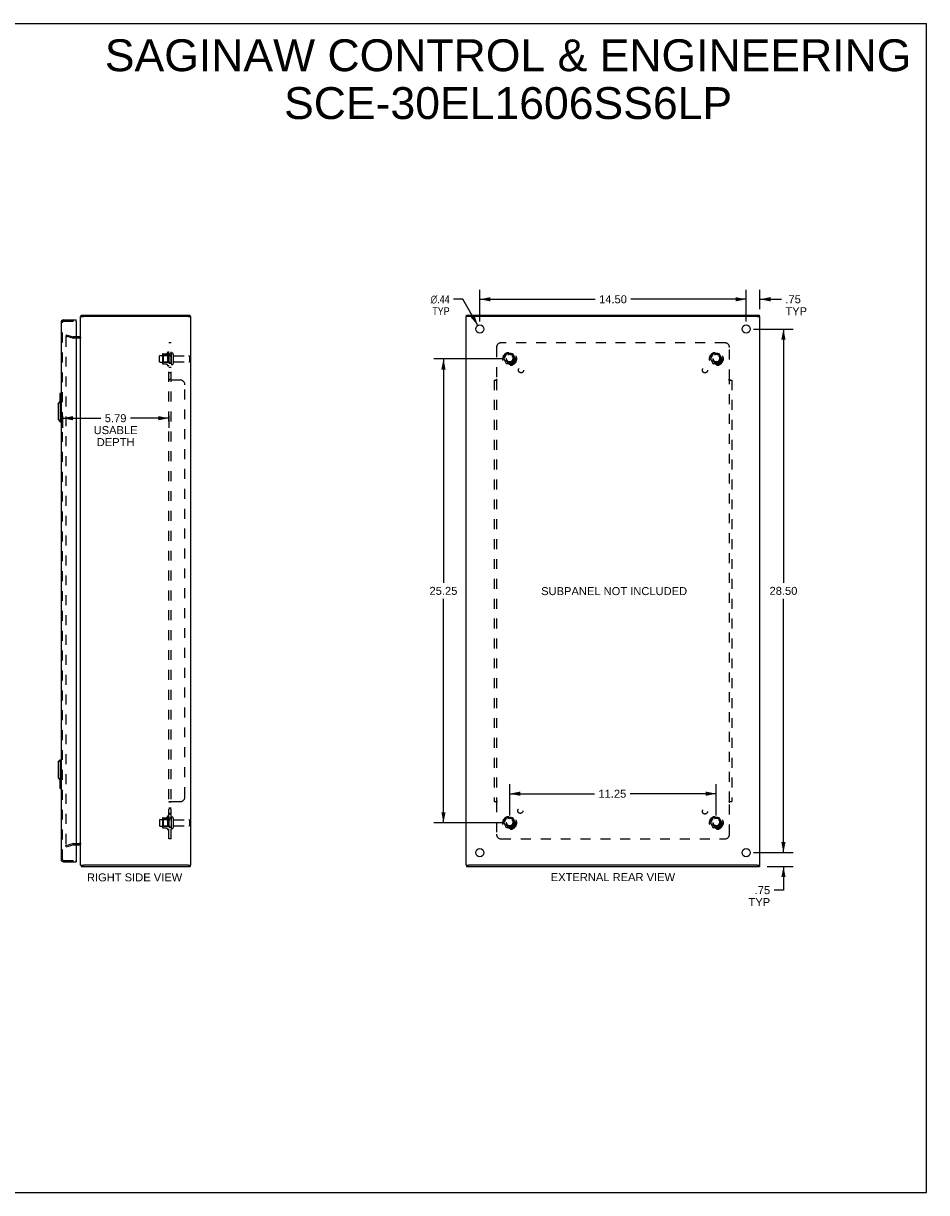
# Model space of a CAD drawing. Header units: inches. Extents: x 0 to 98.3, y 0 to 63.6.
# Tile 3 of 3: x 49.2 to 98.3, y 0 to 63.6. Entities that reach past the tile are written whole.
import ezdxf

# ---------------------------------------------------------------- set-up
doc = ezdxf.new("R2010")
doc.units = ezdxf.units.IN
doc.header["$LTSCALE"] = 5.409091
doc.header["$MEASUREMENT"] = 0
doc.linetypes.add('HIDDEN', pattern=[0.2, 0.1, -0.1])
doc.layers.get('0').update_dxf_attribs({"linetype": 'CONTINUOUS'})
for name, color, linetype in [('DEFAULT_2', 8, 'HIDDEN'), ('DIMENSIONS', 7, 'CONTINUOUS'), ('DOOR_ASSEMBLY', 7, 'CONTINUOUS'), ('SUBPANEL', 7, 'CONTINUOUS')]:
    doc.layers.add(name, color=color, linetype=linetype)
doc.styles.get("Standard").update_dxf_attribs({"font": 'arial.ttf'})
doc.styles.add('TEXTSTYLE_1', font='gdt', dxfattribs={"width": 0.8})
doc.dimstyles.new('DIMSTYLE_1', dxfattribs={"dimtxt": 0.433884, "dimasz": 0.578512, "dimexe": 0.09, "dimexo": 0.07, "dimgap": 0.0375, "dimtad": 0, "dimtih": 1, "dimtoh": 1, "dimzin": 4, "dimdsep": 46, "dimtxsty": 'Standard', "dimblk": '_FILLED', "dimblk1": '_FILLED', "dimblk2": '_FILLED', "dimcen": 0.09, "dimadec": 3, "dimazin": 1, "dimtfac": 1, "dimtdec": 3, "dimtofl": 0, "dimtmove": 0, "dimatfit": 3, "dimldrblk": '_FILLED', "dimfxl": 0, "dimtolj": 1, "dimtzin": 4, "dimarcsym": 0})
doc.dimstyles.new('DIMSTYLE_2', dxfattribs={"dimtxt": 0.433884, "dimasz": 0.578512, "dimexe": 0.09, "dimexo": 0.07, "dimgap": 0.09, "dimtad": 0, "dimtih": 1, "dimtoh": 1, "dimzin": 4, "dimdsep": 46, "dimtxsty": 'Standard', "dimblk": '_FILLED', "dimblk1": '_FILLED', "dimblk2": '_FILLED', "dimcen": 0.09, "dimadec": 3, "dimazin": 1, "dimtfac": 1, "dimtdec": 3, "dimtofl": 0, "dimtmove": 0, "dimatfit": 1, "dimldrblk": '_FILLED', "dimfxl": 0, "dimtolj": 1, "dimtzin": 4, "dimarcsym": 0})

# ---------------------------------------------------------------- blocks, each defined once
blk = doc.blocks.new('_FILLED')
at = {"color": 0, "linetype": 'ByBlock'}
blk.add_solid([(0, 0), (-1, 0.2), (-1, -0.2)], dxfattribs=at)
blk = doc.blocks.new('*D6')
at = {"layer": 'DIMENSIONS', "color": 2, "linetype": 'Continuous'}
for p, q in [((51.299, 42.272), (51.299, 41.629)), ((51.299, 42.149), (53.389, 42.149)), ((57.092, 42.149), (55.002, 42.149)), ((57.092, 42.272), (57.092, 41.629))]:
    blk.add_line(p, q, dxfattribs=at)
at = {"layer": 'DIMENSIONS', "color": 2, "linetype": 'Continuous', "xscale": 0.5785123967, "yscale": 0.5785123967, "zscale": 0.5785123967, "rotation": 180}
blk.add_blockref('_FILLED', (51.299, 42.149), dxfattribs=at)
at = {"layer": 'DIMENSIONS', "color": 2, "linetype": 'Continuous', "xscale": 0.5785123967, "yscale": 0.5785123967, "zscale": 0.5785123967}
blk.add_blockref('_FILLED', (57.092, 42.149), dxfattribs=at)
at = {"layer": 'DIMENSIONS', "color": 2, "linetype": 'Continuous', "insert": (54.195, 42.366), "char_height": 0.4339, "width": 2.38717, "attachment_point": 2, "line_spacing_factor": 0.9}
blk.add_mtext('5.79\\PUSABLE\\PDEPTH', dxfattribs=at)
blk = doc.blocks.new('*D7')
at = {"layer": 'DIMENSIONS', "color": 2, "linetype": 'Continuous'}
for p, q in [((88.928, 47.002), (91.073, 47.002)), ((90.553, 47.002), (90.553, 33.186)), ((90.553, 18.502), (90.553, 32.318)), ((88.928, 18.502), (91.073, 18.502))]:
    blk.add_line(p, q, dxfattribs=at)
at = {"layer": 'DIMENSIONS', "color": 2, "linetype": 'Continuous', "xscale": 0.5785123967, "yscale": 0.5785123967, "zscale": 0.5785123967}
for p, rotation in [((90.553, 47.002), 90), ((90.553, 18.502), 270)]:
    blk.add_blockref('_FILLED', p, dxfattribs=dict(at, rotation=rotation))
at = {"layer": 'DIMENSIONS', "color": 2, "linetype": 'Continuous', "insert": (90.553, 32.969), "char_height": 0.4339, "width": 1.51618, "attachment_point": 2, "line_spacing_factor": 0.9}
blk.add_mtext('28.50', dxfattribs=at)
blk = doc.blocks.new('*D8')
at = {"layer": 'DIMENSIONS', "color": 2, "linetype": 'Continuous'}
for p, q in [((74.023, 47.407), (74.023, 49.142)), ((88.523, 47.407), (88.523, 49.142)), ((74.023, 48.621), (80.298, 48.621)), ((88.523, 48.621), (82.248, 48.621))]:
    blk.add_line(p, q, dxfattribs=at)
at = {"layer": 'DIMENSIONS', "color": 2, "linetype": 'Continuous', "xscale": 0.5785123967, "yscale": 0.5785123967, "zscale": 0.5785123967, "rotation": 180}
blk.add_blockref('_FILLED', (74.023, 48.621), dxfattribs=at)
at = {"layer": 'DIMENSIONS', "color": 2, "linetype": 'Continuous', "xscale": 0.5785123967, "yscale": 0.5785123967, "zscale": 0.5785123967}
blk.add_blockref('_FILLED', (88.523, 48.621), dxfattribs=at)
at = {"layer": 'DIMENSIONS', "color": 2, "linetype": 'Continuous', "insert": (81.273, 48.838), "char_height": 0.4339, "width": 1.51618, "attachment_point": 2, "line_spacing_factor": 0.9}
blk.add_mtext('14.50', dxfattribs=at)
blk = doc.blocks.new('*D9')
at = {"layer": 'DIMENSIONS', "color": 2, "linetype": 'Continuous'}
for p, q in [((73.102, 48.625), (72.596, 48.625)), ((73.915, 47.193), (73.102, 48.625))]:
    blk.add_line(p, q, dxfattribs=at)
at = {"layer": 'DIMENSIONS', "color": 2, "linetype": 'Continuous', "xscale": 0.5785123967, "yscale": 0.5785123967, "zscale": 0.5785123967, "rotation": 299.5626086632}
blk.add_blockref('_FILLED', (73.915, 47.193), dxfattribs=at)
at = {"layer": 'DIMENSIONS', "color": 2, "linetype": 'Continuous', "insert": (72.379, 48.842), "char_height": 0.43388, "width": 1.42047, "attachment_point": 3, "line_spacing_factor": 0.9, "style": 'TEXTSTYLE_1'}
blk.add_mtext('{\\fgdt;n}\\fArial;.44\\PTYP', dxfattribs=at)
blk = doc.blocks.new('*D10')
at = {"layer": 'DIMENSIONS', "color": 2, "linetype": 'Continuous'}
for p, q in [((90.553, 18.502), (90.553, 19.659)), ((88.928, 18.502), (91.073, 18.502)), ((89.663, 17.752), (91.073, 17.752)), ((90.553, 17.752), (90.553, 16.462)), ((90.553, 16.462), (90.046, 16.462))]:
    blk.add_line(p, q, dxfattribs=at)
at = {"layer": 'DIMENSIONS', "color": 2, "linetype": 'Continuous', "xscale": 0.5785123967, "yscale": 0.5785123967, "zscale": 0.5785123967}
for p, rotation in [((90.553, 18.502), 270), ((90.553, 17.752), 90)]:
    blk.add_blockref('_FILLED', p, dxfattribs=dict(at, rotation=rotation))
at = {"layer": 'DIMENSIONS', "color": 2, "linetype": 'Continuous', "insert": (89.83, 16.679), "char_height": 0.4339, "width": 1.17584, "attachment_point": 3, "line_spacing_factor": 0.9}
blk.add_mtext('.75\\PTYP', dxfattribs=at)
blk = doc.blocks.new('*D11')
at = {"layer": 'DIMENSIONS', "color": 2, "linetype": 'Continuous'}
for p, q in [((88.523, 47.407), (88.523, 49.142)), ((89.273, 48.081), (89.273, 49.142)), ((88.523, 48.621), (87.366, 48.621)), ((89.273, 48.621), (90.441, 48.621))]:
    blk.add_line(p, q, dxfattribs=at)
at = {"layer": 'DIMENSIONS', "color": 2, "linetype": 'Continuous', "xscale": 0.5785123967, "yscale": 0.5785123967, "zscale": 0.5785123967}
blk.add_blockref('_FILLED', (88.523, 48.621), dxfattribs=at)
at = {"layer": 'DIMENSIONS', "color": 2, "linetype": 'Continuous', "xscale": 0.5785123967, "yscale": 0.5785123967, "zscale": 0.5785123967, "rotation": 180}
blk.add_blockref('_FILLED', (89.273, 48.621), dxfattribs=at)
at = {"layer": 'DIMENSIONS', "color": 2, "linetype": 'Continuous', "insert": (90.658, 48.838), "char_height": 0.4339, "width": 1.17584, "attachment_point": 1, "line_spacing_factor": 0.9}
blk.add_mtext('.75\\PTYP', dxfattribs=at)
blk = doc.blocks.new('*D12')
at = {"layer": 'DIMENSIONS', "color": 2, "linetype": 'Continuous'}
for p, q in [((75.243, 45.377), (71.522, 45.377)), ((72.043, 45.377), (72.043, 33.186)), ((72.043, 20.127), (72.043, 32.318)), ((75.243, 20.127), (71.522, 20.127))]:
    blk.add_line(p, q, dxfattribs=at)
at = {"layer": 'DIMENSIONS', "color": 2, "linetype": 'Continuous', "xscale": 0.5785123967, "yscale": 0.5785123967, "zscale": 0.5785123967}
for p, rotation in [((72.043, 45.377), 90), ((72.043, 20.127), 270)]:
    blk.add_blockref('_FILLED', p, dxfattribs=dict(at, rotation=rotation))
at = {"layer": 'DIMENSIONS', "color": 2, "linetype": 'Continuous', "insert": (72.043, 32.969), "char_height": 0.4339, "width": 1.51618, "attachment_point": 2, "line_spacing_factor": 0.9}
blk.add_mtext('25.25', dxfattribs=at)
blk = doc.blocks.new('*D13')
at = {"layer": 'DIMENSIONS', "color": 2, "linetype": 'Continuous'}
for p, q in [((75.648, 20.532), (75.648, 22.23)), ((75.648, 21.71), (80.262, 21.71)), ((86.898, 21.71), (82.213, 21.71)), ((86.898, 20.532), (86.898, 22.23))]:
    blk.add_line(p, q, dxfattribs=at)
at = {"layer": 'DIMENSIONS', "color": 2, "linetype": 'Continuous', "xscale": 0.5785123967, "yscale": 0.5785123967, "zscale": 0.5785123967, "rotation": 180}
blk.add_blockref('_FILLED', (75.648, 21.71), dxfattribs=at)
at = {"layer": 'DIMENSIONS', "color": 2, "linetype": 'Continuous', "xscale": 0.5785123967, "yscale": 0.5785123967, "zscale": 0.5785123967}
blk.add_blockref('_FILLED', (86.898, 21.71), dxfattribs=at)
at = {"layer": 'DIMENSIONS', "color": 2, "linetype": 'Continuous', "insert": (81.237, 21.927), "char_height": 0.4339, "width": 1.51618, "attachment_point": 2, "line_spacing_factor": 0.9}
blk.add_mtext('11.25', dxfattribs=at)

msp = doc.modelspace()

# ---------------------------------------------------------------- linework, layer by layer
at = {"color": 7, "linetype": 'Continuous'}
for p, q in [((0, 63.636), (98.347, 63.636)), ((98.347, 0), (98.347, 63.636)), ((52.312, 47.677), (52.312, 47.752)), ((58.262, 47.677), (58.262, 47.752)), ((73.298, 47.677), (73.298, 47.752)), ((89.248, 47.677), (89.248, 47.752)), ((52.292, 47.677), (52.447, 47.677)), ((58.143, 47.677), (58.292, 47.677)), ((73.428, 47.677), (73.273, 47.677)), ((89.123, 47.677), (89.273, 47.677)), ((52.292, 17.827), (52.447, 17.827)), ((52.312, 17.827), (52.312, 17.752)), ((58.137, 17.827), (58.292, 17.827)), ((58.262, 17.827), (58.262, 17.752)), ((73.273, 17.827), (73.423, 17.827)), ((73.298, 17.827), (73.298, 17.752)), ((89.118, 17.827), (89.273, 17.827)), ((89.248, 17.827), (89.248, 17.752)), ((0, 0), (98.347, 0))]:
    msp.add_line(p, q, dxfattribs=at)
at = {"color": 3, "linetype": 'Continuous'}
for p, q in [((52.312, 47.752), (58.262, 47.752)), ((73.298, 47.752), (89.248, 47.752)), ((52.292, 17.827), (52.292, 47.677)), ((58.137, 47.677), (52.447, 47.677)), ((58.292, 17.827), (58.292, 47.677)), ((73.273, 17.827), (73.273, 47.677)), ((89.118, 47.677), (73.428, 47.677)), ((89.273, 17.827), (89.273, 47.677)), ((52.222, 46.577), (52.049, 46.577)), ((52.049, 18.927), (52.222, 18.927)), ((58.137, 17.827), (52.447, 17.827)), ((89.118, 17.827), (73.428, 17.827)), ((52.312, 17.752), (58.262, 17.752)), ((73.298, 17.752), (89.248, 17.752))]:
    msp.add_line(p, q, dxfattribs=at)
for centre in [(74.023, 47.002), (88.523, 47.002), (74.023, 18.502), (88.523, 18.502)]:
    msp.add_circle(centre, 0.219, dxfattribs=at)
for centre, start, end in [((52.222, 46.647), 270, 360), ((52.222, 18.857), 0, 90)]:
    msp.add_arc(centre, 0.07, start, end, dxfattribs=at)
at = {"layer": 'DEFAULT_2', "color": 8, "linetype": 'HIDDEN'}
for p, q in [((51.499, 46.682), (51.479, 46.609)), ((51.863, 46.506), (51.479, 46.609)), ((51.479, 46.579), (51.479, 46.577)), ((51.479, 46.577), (51.479, 18.928)), ((51.498, 46.597), (51.498, 46.597)), ((51.499, 46.682), (51.883, 46.579)), ((52.049, 46.577), (51.893, 46.577)), ((52.222, 46.502), (51.893, 46.502)), ((56.592, 45.22), (56.592, 45.535)), ((56.622, 45.565), (57.217, 45.565)), ((56.622, 45.19), (57.217, 45.19)), ((56.756, 45.633), (56.756, 45.122)), ((56.776, 45.561), (56.756, 45.581)), ((56.776, 45.194), (56.756, 45.174)), ((56.766, 45.655), (56.994, 45.655)), ((56.776, 45.561), (56.776, 45.194)), ((57.072, 45.561), (56.776, 45.561)), ((57.072, 45.194), (56.776, 45.194)), ((57.022, 45.733), (57.022, 45.021)), ((57.072, 45.561), (57.092, 45.581)), ((57.072, 45.561), (57.072, 45.194)), ((57.072, 45.194), (57.092, 45.174)), ((57.092, 45.711), (57.092, 45.043)), ((57.217, 45.635), (57.217, 45.12)), ((57.327, 45.635), (57.327, 45.12)), ((57.389, 45.542), (58.187, 45.542)), ((57.389, 45.212), (58.187, 45.212)), ((58.217, 45.512), (58.217, 45.242)), ((75.484, 45.65), (75.33, 45.382)), ((75.33, 45.372), (75.484, 45.105)), ((75.802, 45.655), (75.493, 45.655)), ((75.965, 45.382), (75.811, 45.65)), ((75.811, 45.105), (75.965, 45.372)), ((86.734, 45.65), (86.58, 45.382)), ((86.58, 45.372), (86.734, 45.105)), ((87.052, 45.655), (86.743, 45.655)), ((87.215, 45.382), (87.061, 45.65)), ((87.061, 45.105), (87.215, 45.372)), ((56.766, 45.1), (56.994, 45.1)), ((75.802, 45.1), (75.493, 45.1)), ((87.052, 45.1), (86.743, 45.1)), ((56.756, 20.383), (56.756, 19.872)), ((56.766, 20.405), (56.994, 20.405)), ((57.022, 20.483), (57.022, 19.771)), ((57.092, 20.461), (57.092, 19.793)), ((57.217, 20.385), (57.217, 19.87)), ((57.327, 20.385), (57.327, 19.87)), ((75.484, 20.4), (75.33, 20.132)), ((75.802, 20.405), (75.493, 20.405)), ((75.965, 20.132), (75.811, 20.4)), ((86.734, 20.4), (86.58, 20.132)), ((87.052, 20.405), (86.743, 20.405)), ((87.215, 20.132), (87.061, 20.4)), ((56.592, 20.285), (56.592, 19.97)), ((56.622, 20.315), (57.217, 20.315)), ((56.622, 19.94), (57.217, 19.94)), ((56.776, 20.311), (56.756, 20.331)), ((56.776, 19.944), (56.756, 19.924)), ((56.766, 19.85), (56.994, 19.85)), ((57.072, 20.311), (56.776, 20.311)), ((56.776, 20.311), (56.776, 19.944)), ((57.072, 19.944), (56.776, 19.944)), ((57.072, 20.311), (57.092, 20.331)), ((57.072, 20.311), (57.072, 19.944)), ((57.072, 19.944), (57.092, 19.924)), ((57.389, 20.292), (58.187, 20.292)), ((57.389, 19.962), (58.187, 19.962)), ((58.217, 20.262), (58.217, 19.992)), ((75.33, 20.122), (75.484, 19.855)), ((75.802, 19.85), (75.493, 19.85)), ((75.811, 19.855), (75.965, 20.122)), ((86.58, 20.122), (86.734, 19.855)), ((87.052, 19.85), (86.743, 19.85)), ((87.061, 19.855), (87.215, 20.122)), ((51.479, 18.895), (51.863, 18.998)), ((51.499, 18.823), (51.479, 18.895)), ((51.499, 18.823), (51.883, 18.926)), ((51.893, 19.002), (52.222, 19.002)), ((51.893, 18.927), (52.049, 18.927))]:
    msp.add_line(p, q, dxfattribs=at)
for points in [[(51.498, 46.597), (51.496, 46.597), (51.494, 46.596), (51.493, 46.596), (51.491, 46.595), (51.49, 46.594), (51.488, 46.594), (51.487, 46.592), (51.485, 46.591), (51.484, 46.59), (51.483, 46.589), (51.482, 46.587), (51.481, 46.585), (51.48, 46.584), (51.48, 46.582), (51.479, 46.58), (51.479, 46.579)], [(51.503, 46.596), (51.501, 46.596), (51.5, 46.597), (51.498, 46.597)], [(51.479, 18.928), (51.479, 18.926), (51.479, 18.924), (51.48, 18.922), (51.48, 18.921), (51.481, 18.919), (51.482, 18.917)], [(51.498, 18.908), (51.498, 18.908), (51.496, 18.908), (51.494, 18.908), (51.493, 18.909), (51.491, 18.909), (51.49, 18.91), (51.488, 18.911), (51.487, 18.912), (51.485, 18.913), (51.484, 18.915), (51.483, 18.916), (51.482, 18.917)], [(51.503, 18.908), (51.501, 18.908), (51.5, 18.908), (51.498, 18.908)]]:
    msp.add_lwpolyline(points, dxfattribs=at)
for centre, radius in [((75.648, 45.377), 0.372), ((75.648, 45.377), 0.356), ((75.648, 45.377), 0.312), ((75.648, 45.377), 0.204), ((75.648, 45.377), 0.188), ((75.648, 45.377), 0.183), ((75.648, 45.377), 0.165), ((86.898, 45.377), 0.372), ((86.898, 45.377), 0.356), ((86.898, 45.377), 0.312), ((86.898, 45.377), 0.204), ((86.898, 45.377), 0.188), ((86.898, 45.377), 0.183), ((86.898, 45.377), 0.165), ((75.648, 20.127), 0.372), ((75.648, 20.127), 0.356), ((75.648, 20.127), 0.312), ((86.898, 20.127), 0.372), ((86.898, 20.127), 0.356), ((86.898, 20.127), 0.312), ((75.648, 20.127), 0.204), ((75.648, 20.127), 0.188), ((75.648, 20.127), 0.183), ((75.648, 20.127), 0.165), ((86.898, 20.127), 0.204), ((86.898, 20.127), 0.188), ((86.898, 20.127), 0.183), ((86.898, 20.127), 0.165)]:
    msp.add_circle(centre, radius, dxfattribs=at)
for centre, radius, start, end in [((51.893, 46.617), 0.115, 255, 270), ((51.893, 46.617), 0.04, 255, 270), ((52.222, 46.647), 0.145, 270, 317.01419), ((56.622, 45.535), 0.03, 90, 180), ((56.622, 45.22), 0.03, 180, 270), ((56.766, 45.645), 0.01, 90, 174.80617), ((56.897, 45.633), 0.141, 174.79195, 180), ((56.975, 45.665), 0.01, 270, 336.03207), ((57.622, 45.377), 0.698, 149.33687, 156.03207), ((57.053, 45.711), 0.0384, 0, 145.55034), ((57.272, 45.635), 0.055, 0, 180), ((57.389, 45.605), 0.0625, 180, 270), ((57.389, 45.15), 0.0625, 90, 180), ((58.187, 45.512), 0.03, 0, 90), ((58.187, 45.242), 0.03, 270, 360), ((75.339, 45.377), 0.01, 150.01268, 209.98829), ((75.493, 45.645), 0.01, 90.01235, 149.98915), ((75.802, 45.645), 0.01, 30.01204, 89.98872), ((75.956, 45.377), 0.01, 330.01268, 29.98829), ((86.589, 45.377), 0.01, 150.01268, 209.98829), ((86.743, 45.645), 0.01, 90.01235, 149.98915), ((87.052, 45.645), 0.01, 30.01204, 89.98872), ((87.206, 45.377), 0.01, 330.01268, 29.98829), ((56.897, 45.122), 0.141, 180, 185.20805), ((56.766, 45.11), 0.01, 185.19383, 270), ((56.975, 45.09), 0.01, 23.96793, 90), ((57.622, 45.377), 0.698, 203.96793, 210.66313), ((57.053, 45.043), 0.0384, 214.44966, 360), ((57.272, 45.12), 0.055, 180, 360), ((75.493, 45.11), 0.01, 210.01204, 269.98872), ((75.802, 45.11), 0.01, 270.01235, 329.98915), ((86.743, 45.11), 0.01, 210.01204, 269.98872), ((87.052, 45.11), 0.01, 270.01235, 329.98915), ((56.766, 20.395), 0.01, 90, 174.80617), ((56.897, 20.383), 0.141, 174.79195, 180), ((56.975, 20.415), 0.01, 270, 336.03207), ((57.622, 20.127), 0.698, 149.33687, 156.03207), ((57.053, 20.461), 0.0384, 0, 145.55034), ((57.272, 20.385), 0.055, 0, 180), ((75.493, 20.395), 0.01, 90.01235, 149.98915), ((75.802, 20.395), 0.01, 30.01204, 89.98872), ((86.743, 20.395), 0.01, 90.01235, 149.98915), ((87.052, 20.395), 0.01, 30.01204, 89.98872), ((56.622, 20.285), 0.03, 90, 180), ((56.622, 19.97), 0.03, 180, 270), ((56.897, 19.872), 0.141, 180, 185.20805), ((56.766, 19.86), 0.01, 185.19383, 270), ((56.975, 19.84), 0.01, 23.96793, 90), ((57.622, 20.127), 0.698, 203.96793, 210.66313), ((57.053, 19.793), 0.0384, 214.44966, 360), ((57.272, 19.87), 0.055, 180, 360), ((57.389, 20.355), 0.0625, 180, 270), ((57.389, 19.9), 0.0625, 90, 180), ((58.187, 20.262), 0.03, 0, 90), ((58.187, 19.992), 0.03, 270, 360), ((75.339, 20.127), 0.01, 150.01268, 209.98829), ((75.493, 19.86), 0.01, 210.01204, 269.98872), ((75.802, 19.86), 0.01, 270.01235, 329.98915), ((75.956, 20.127), 0.01, 330.01268, 29.98829), ((86.589, 20.127), 0.01, 150.01268, 209.98829), ((86.743, 19.86), 0.01, 210.01204, 269.98872), ((87.052, 19.86), 0.01, 270.01235, 329.98915), ((87.206, 20.127), 0.01, 330.01268, 29.98829), ((51.893, 18.887), 0.115, 90, 105), ((51.893, 18.887), 0.04, 90, 105), ((52.222, 18.857), 0.145, 42.98581, 90)]:
    msp.add_arc(centre, radius, start, end, dxfattribs=at)
at = {"layer": 'DOOR_ASSEMBLY', "color": 3, "linetype": 'Continuous'}
for p, q in [((51.224, 47.367), (51.224, 18.137)), ((51.359, 47.502), (52.049, 47.502)), ((52.049, 47.412), (52.049, 18.092)), ((51.359, 18.002), (52.049, 18.002))]:
    msp.add_line(p, q, dxfattribs=at)
at = {"layer": 'DOOR_ASSEMBLY', "color": 8, "linetype": 'HIDDEN'}
for p, q in [((51.299, 18.137), (51.299, 47.367)), ((51.359, 47.427), (52.034, 47.427)), ((51.359, 18.077), (52.034, 18.077))]:
    msp.add_line(p, q, dxfattribs=at)
at = {"layer": 'DOOR_ASSEMBLY', "color": 7, "linetype": 'Continuous'}
for p, q in [((52.049, 47.427), (52.034, 47.427)), ((52.049, 47.427), (52.049, 47.502)), ((51.164, 43.487), (51.164, 43.032)), ((51.179, 43.502), (51.224, 43.502)), ((51.21, 43.402), (51.21, 43.053)), ((51.066, 42.935), (51.184, 43.053)), ((51.066, 42.935), (51.066, 42.069)), ((51.184, 43.053), (51.184, 41.951)), ((51.184, 43.053), (51.224, 43.053)), ((51.066, 42.069), (51.184, 41.951)), ((51.184, 41.951), (51.224, 41.951)), ((51.066, 23.435), (51.184, 23.553)), ((51.184, 23.553), (51.224, 23.553)), ((51.184, 23.553), (51.184, 22.451)), ((51.066, 23.435), (51.066, 22.569)), ((51.066, 22.569), (51.184, 22.451)), ((51.164, 22.471), (51.164, 22.017)), ((51.184, 22.451), (51.224, 22.451)), ((51.21, 22.451), (51.21, 22.102)), ((51.179, 22.002), (51.224, 22.002)), ((52.034, 18.077), (52.049, 18.077)), ((52.049, 18.077), (52.049, 18.002))]:
    msp.add_line(p, q, dxfattribs=at)
for points in [[(51.209, 43.438), (51.209, 43.433), (51.21, 43.427), (51.21, 43.421), (51.21, 43.415), (51.21, 43.409), (51.21, 43.402)], [(51.21, 22.102), (51.21, 22.096), (51.21, 22.09), (51.21, 22.084), (51.21, 22.078), (51.209, 22.072), (51.209, 22.066)]]:
    msp.add_lwpolyline(points, dxfattribs=at)
at = {"layer": 'DOOR_ASSEMBLY', "color": 3, "linetype": 'Continuous'}
for centre, radius, start, end in [((51.359, 47.367), 0.135, 90, 180), ((52.034, 47.412), 0.015, 0, 90), ((51.359, 18.137), 0.135, 180, 270), ((52.034, 18.092), 0.015, 270, 360)]:
    msp.add_arc(centre, radius, start, end, dxfattribs=at)
at = {"layer": 'DOOR_ASSEMBLY', "color": 8, "linetype": 'HIDDEN'}
for centre, start, end in [((51.359, 47.367), 90, 180), ((51.359, 18.137), 180, 270)]:
    msp.add_arc(centre, 0.06, start, end, dxfattribs=at)
at = {"layer": 'DOOR_ASSEMBLY', "color": 7, "linetype": 'Continuous'}
for centre, start, end in [((51.179, 43.487), 90, 180), ((51.209, 43.487), 0, 90), ((51.179, 22.017), 180, 270), ((51.209, 22.017), 270, 360)]:
    msp.add_arc(centre, 0.015, start, end, dxfattribs=at)
at = {"layer": 'SUBPANEL', "color": 8, "linetype": 'HIDDEN'}
for p, q in [((57.092, 19.252), (57.092, 46.252)), ((57.217, 46.252), (57.092, 46.252)), ((57.217, 19.252), (57.217, 46.252)), ((74.929, 46.002), (74.929, 44.256)), ((87.366, 46.252), (75.179, 46.252)), ((87.616, 44.256), (87.616, 46.002)), ((57.217, 45.627), (57.092, 45.627)), ((57.217, 45.127), (57.092, 45.127)), ((57.217, 44.899), (57.092, 44.899)), ((57.217, 44.618), (57.092, 44.618)), ((57.217, 44.256), (57.092, 44.256)), ((57.717, 44.221), (57.146, 44.221)), ((57.967, 21.534), (57.967, 43.971)), ((74.804, 44.221), (74.804, 21.284)), ((74.804, 44.221), (74.97, 44.221)), ((74.927, 44.254), (74.929, 44.256)), ((74.929, 44.221), (74.929, 21.284)), ((87.575, 44.221), (87.741, 44.221)), ((87.598, 44.244), (87.603, 44.247)), ((87.616, 21.284), (87.616, 44.221)), ((87.741, 44.221), (87.741, 21.284)), ((57.092, 21.249), (57.092, 21.248)), ((57.217, 21.248), (57.092, 21.248)), ((57.132, 21.276), (57.129, 21.274)), ((57.146, 21.284), (57.717, 21.284)), ((57.217, 21.251), (57.217, 21.25)), ((57.217, 21.249), (57.217, 21.248)), ((57.239, 21.271), (57.238, 21.27)), ((57.241, 21.273), (57.24, 21.272)), ((74.804, 21.284), (74.97, 21.284)), ((74.929, 21.248), (74.929, 19.502)), ((74.948, 21.261), (74.942, 21.257)), ((87.575, 21.284), (87.741, 21.284)), ((87.619, 21.25), (87.616, 21.248)), ((87.616, 19.502), (87.616, 21.248)), ((57.217, 20.923), (57.092, 20.923)), ((57.217, 20.886), (57.092, 20.886)), ((57.217, 20.642), (57.092, 20.642)), ((57.217, 20.605), (57.092, 20.605)), ((57.217, 20.377), (57.092, 20.377)), ((57.217, 19.877), (57.092, 19.877)), ((57.217, 19.252), (57.092, 19.252)), ((75.179, 19.252), (87.366, 19.252))]:
    msp.add_line(p, q, dxfattribs=at)
for points in [[(57.092, 44.254), (57.092, 44.255), (57.092, 44.256)], [(57.108, 44.239), (57.105, 44.241), (57.103, 44.242), (57.1, 44.244), (57.098, 44.245), (57.096, 44.247), (57.095, 44.248), (57.094, 44.25), (57.093, 44.252), (57.092, 44.253), (57.092, 44.254), (57.092, 44.255), (57.092, 44.256)], [(57.111, 44.238), (57.108, 44.239), (57.105, 44.241), (57.103, 44.242), (57.1, 44.244), (57.098, 44.245)], [(57.12, 44.234), (57.117, 44.235), (57.114, 44.237), (57.111, 44.238)], [(57.146, 44.221), (57.144, 44.222), (57.142, 44.224), (57.14, 44.225), (57.138, 44.226), (57.135, 44.227), (57.132, 44.229), (57.129, 44.23), (57.126, 44.231), (57.12, 44.234)], [(57.146, 44.221), (57.144, 44.222), (57.142, 44.224), (57.14, 44.225), (57.138, 44.226), (57.135, 44.227), (57.132, 44.229), (57.129, 44.23)], [(57.217, 44.254), (57.217, 44.255), (57.217, 44.256)], [(57.225, 44.245), (57.224, 44.246), (57.222, 44.247), (57.221, 44.248), (57.22, 44.25), (57.219, 44.251), (57.218, 44.252), (57.217, 44.253), (57.217, 44.254), (57.217, 44.255), (57.217, 44.256)], [(57.23, 44.242), (57.227, 44.244), (57.225, 44.245), (57.224, 44.246), (57.222, 44.247), (57.221, 44.248), (57.22, 44.25), (57.219, 44.251)], [(57.238, 44.235), (57.237, 44.236), (57.236, 44.237), (57.235, 44.238), (57.233, 44.239), (57.232, 44.24), (57.23, 44.242)], [(57.242, 44.221), (57.242, 44.222), (57.243, 44.224), (57.243, 44.225), (57.243, 44.226), (57.242, 44.228), (57.242, 44.229), (57.242, 44.23), (57.241, 44.231), (57.24, 44.232), (57.239, 44.234), (57.238, 44.235), (57.237, 44.236), (57.236, 44.237), (57.235, 44.238), (57.233, 44.239), (57.232, 44.24)], [(57.242, 44.221), (57.242, 44.222), (57.243, 44.224), (57.243, 44.225), (57.243, 44.226)], [(74.89, 44.221), (74.892, 44.222), (74.894, 44.224), (74.895, 44.225), (74.897, 44.226), (74.899, 44.227), (74.9, 44.229), (74.902, 44.23), (74.903, 44.231), (74.905, 44.233), (74.906, 44.234), (74.907, 44.235), (74.909, 44.237), (74.91, 44.238), (74.916, 44.244)], [(74.916, 44.244), (74.917, 44.245), (74.919, 44.247), (74.921, 44.248), (74.922, 44.25), (74.924, 44.252), (74.925, 44.253), (74.927, 44.254)], [(74.944, 44.246), (74.942, 44.247), (74.94, 44.248), (74.938, 44.25), (74.936, 44.251), (74.935, 44.252), (74.933, 44.253), (74.931, 44.254), (74.93, 44.255), (74.929, 44.256)], [(74.97, 44.221), (74.969, 44.222), (74.969, 44.224), (74.968, 44.225), (74.967, 44.226), (74.967, 44.228), (74.966, 44.229), (74.965, 44.23), (74.964, 44.231), (74.963, 44.232), (74.962, 44.234), (74.96, 44.235), (74.959, 44.236), (74.958, 44.237), (74.956, 44.238), (74.955, 44.239), (74.953, 44.24), (74.951, 44.242), (74.949, 44.243), (74.948, 44.244), (74.944, 44.246)], [(87.575, 44.221), (87.576, 44.222), (87.577, 44.224), (87.577, 44.225), (87.578, 44.226), (87.579, 44.228), (87.579, 44.229), (87.58, 44.23), (87.581, 44.231), (87.582, 44.232), (87.583, 44.234), (87.585, 44.235), (87.586, 44.236), (87.588, 44.237), (87.589, 44.238), (87.591, 44.239), (87.592, 44.24), (87.594, 44.242), (87.596, 44.243), (87.598, 44.244)], [(87.603, 44.247), (87.605, 44.248), (87.607, 44.25), (87.609, 44.251), (87.611, 44.252), (87.612, 44.253), (87.614, 44.254), (87.615, 44.255), (87.616, 44.256)], [(87.628, 44.245), (87.626, 44.247), (87.625, 44.248), (87.623, 44.25), (87.621, 44.252), (87.62, 44.253), (87.619, 44.254), (87.616, 44.256)], [(87.635, 44.238), (87.631, 44.242), (87.628, 44.245)], [(87.655, 44.221), (87.653, 44.222), (87.651, 44.224), (87.65, 44.225), (87.648, 44.226), (87.646, 44.227), (87.645, 44.229), (87.643, 44.23), (87.642, 44.231), (87.64, 44.233), (87.639, 44.234), (87.638, 44.235), (87.636, 44.237), (87.635, 44.238)], [(57.111, 21.266), (57.108, 21.265), (57.105, 21.264), (57.103, 21.262), (57.1, 21.261), (57.098, 21.259), (57.096, 21.258), (57.095, 21.256), (57.094, 21.254), (57.093, 21.253), (57.092, 21.252), (57.092, 21.25), (57.092, 21.249), (57.092, 21.248)], [(57.108, 21.265), (57.105, 21.264), (57.103, 21.262)], [(57.126, 21.273), (57.12, 21.27), (57.117, 21.269), (57.114, 21.268), (57.111, 21.266)], [(57.146, 21.284), (57.144, 21.282), (57.142, 21.281), (57.14, 21.28), (57.138, 21.278), (57.135, 21.277), (57.132, 21.276), (57.129, 21.274), (57.126, 21.273)], [(57.146, 21.284), (57.144, 21.282), (57.142, 21.281), (57.14, 21.28), (57.138, 21.278), (57.135, 21.277)], [(57.227, 21.261), (57.225, 21.26), (57.224, 21.259), (57.222, 21.257), (57.221, 21.256), (57.22, 21.255), (57.219, 21.254), (57.218, 21.253), (57.217, 21.251), (57.217, 21.25), (57.217, 21.249), (57.217, 21.248)], [(57.225, 21.26), (57.224, 21.259), (57.222, 21.257)], [(57.242, 21.284), (57.242, 21.282), (57.243, 21.281), (57.243, 21.279), (57.243, 21.278), (57.242, 21.277), (57.242, 21.276), (57.242, 21.275), (57.241, 21.273), (57.24, 21.272), (57.239, 21.271), (57.238, 21.27), (57.237, 21.269), (57.236, 21.267), (57.235, 21.266), (57.233, 21.265), (57.232, 21.264), (57.23, 21.263), (57.227, 21.261)], [(57.237, 21.269), (57.236, 21.267), (57.235, 21.266), (57.233, 21.265), (57.232, 21.264)], [(57.242, 21.284), (57.242, 21.282), (57.243, 21.281), (57.243, 21.279)], [(57.243, 21.278), (57.242, 21.277), (57.242, 21.276)], [(74.89, 21.284), (74.892, 21.282), (74.894, 21.281), (74.895, 21.28), (74.897, 21.278), (74.899, 21.277), (74.9, 21.276), (74.902, 21.274), (74.903, 21.273), (74.905, 21.272), (74.906, 21.27), (74.907, 21.269), (74.909, 21.268), (74.91, 21.266)], [(74.91, 21.266), (74.914, 21.262), (74.917, 21.259)], [(74.917, 21.259), (74.919, 21.258), (74.921, 21.256), (74.922, 21.254), (74.924, 21.253), (74.925, 21.252), (74.927, 21.25), (74.929, 21.248)], [(74.942, 21.257), (74.94, 21.256), (74.938, 21.255), (74.936, 21.254), (74.935, 21.253), (74.933, 21.251), (74.931, 21.25), (74.93, 21.249), (74.929, 21.248)], [(74.97, 21.284), (74.969, 21.282), (74.969, 21.281), (74.968, 21.279), (74.967, 21.278), (74.967, 21.277), (74.966, 21.276), (74.965, 21.275), (74.964, 21.273), (74.963, 21.272), (74.962, 21.271), (74.96, 21.27), (74.959, 21.269), (74.958, 21.267), (74.956, 21.266), (74.955, 21.265), (74.953, 21.264), (74.951, 21.263), (74.949, 21.262), (74.948, 21.261)], [(87.575, 21.284), (87.576, 21.282), (87.577, 21.281), (87.577, 21.279), (87.578, 21.278), (87.579, 21.277), (87.579, 21.276), (87.58, 21.275), (87.581, 21.273), (87.582, 21.272), (87.583, 21.271), (87.585, 21.27), (87.586, 21.269), (87.588, 21.267), (87.589, 21.266), (87.591, 21.265), (87.592, 21.264), (87.594, 21.263), (87.596, 21.262), (87.598, 21.261), (87.601, 21.259)], [(87.601, 21.259), (87.603, 21.257), (87.605, 21.256), (87.607, 21.255), (87.609, 21.254), (87.611, 21.253), (87.612, 21.251), (87.614, 21.25), (87.615, 21.249), (87.616, 21.248)], [(87.629, 21.261), (87.628, 21.259), (87.626, 21.258), (87.625, 21.256), (87.623, 21.254), (87.621, 21.253), (87.62, 21.252), (87.619, 21.25)], [(87.655, 21.284), (87.653, 21.282), (87.651, 21.281), (87.65, 21.28), (87.648, 21.278), (87.646, 21.277), (87.645, 21.276), (87.643, 21.274), (87.642, 21.273), (87.64, 21.272), (87.639, 21.27), (87.638, 21.269), (87.636, 21.268), (87.635, 21.266), (87.629, 21.261)]]:
    msp.add_lwpolyline(points, dxfattribs=at)
for centre, radius in [((75.648, 45.377), 0.25), ((86.898, 45.377), 0.25), ((76.266, 44.759), 0.141), ((86.279, 44.759), 0.141), ((75.648, 20.127), 0.25), ((76.228, 20.782), 0.141), ((86.279, 20.746), 0.141), ((86.898, 20.127), 0.25)]:
    msp.add_circle(centre, radius, dxfattribs=at)
for centre, start, end in [((75.179, 46.002), 90, 180), ((87.366, 46.002), 0, 90), ((57.717, 43.971), 0, 90), ((57.717, 21.534), 270, 360), ((75.179, 19.502), 180, 270), ((87.366, 19.502), 270, 360)]:
    msp.add_arc(centre, 0.25, start, end, dxfattribs=at)

# ---------------------------------------------------------------- texts
at = {"layer": 'DIMENSIONS', "color": 2, "linetype": 'Continuous', "attachment_point": 2, "line_spacing_factor": 0.9}
for s, insert, char_height, width in [('SAGINAW CONTROL & ENGINEERING\\PSCE-30EL1606SS6LP', (75.563, 62.769), 1.73554, 43.8336), ('SUBPANEL NOT INCLUDED', (81.335, 32.954), 0.43388, 7.93411), ('RIGHT SIDE VIEW', (55.227, 17.375), 0.43388, 5.17435), ('EXTERNAL REAR VIEW', (81.268, 17.39), 0.43388, 6.75505)]:
    msp.add_mtext(s, dxfattribs=dict(at, insert=insert, char_height=char_height, width=width))

# ---------------------------------------------------------------- dimensions: what is measured, and where the dimension line sits
at = {"layer": 'DIMENSIONS', "color": 2, "linetype": 'Continuous'}
for base, p1, p2, picture, middle in [((88.523, 48.621), (74.023, 47.337), (88.523, 47.337), '*D8', (81.291, 48.619)), ((86.898, 21.71), (75.648, 20.462), (86.898, 20.462), '*D13', (81.258, 21.707))]:
    dim = msp.add_linear_dim(base=base, p1=p1, p2=p2, dimstyle='DIMSTYLE_1', dxfattribs=at)
    dim.commit()
    dim.dimension.update_dxf_attribs({"geometry": picture, "text_midpoint": middle, "dimtype": 160})
for base, p1, p2, angle, text, picture, middle in [((88.523, 48.621), (89.273, 48.011), (88.523, 47.337), 180, '<>\\PTYP', '*D11', (91.246, 48.296)), ((51.299, 42.149), (57.092, 41.559), (51.299, 41.559), 180, '<>\\PUSABLE\\PDEPTH', '*D6', (54.195, 41.499)), ((90.553, 18.502), (89.593, 17.752), (88.858, 18.502), 90, '<>\\PTYP', '*D10', (89.242, 16.137))]:
    dim = msp.add_linear_dim(base=base, p1=p1, p2=p2, angle=angle, text=text, dimstyle='DIMSTYLE_1', dxfattribs=at)
    dim.commit()
    dim.dimension.update_dxf_attribs({"geometry": picture, "text_midpoint": middle, "dimtype": 160})
dim = msp.add_diameter_dim_2p(p1=(73.915, 47.193), p2=(74.131, 46.812), text='%%c<>\\PTYP', dimstyle='DIMSTYLE_2', override={"dimpost": '<>'}, dxfattribs=at)
dim.commit()
dim.dimension.update_dxf_attribs({"geometry": '*D9', "text_midpoint": (71.669, 48.3), "dimtype": 163})
for base, p1, p2, angle, picture, middle in [((90.553, 47.002), (88.858, 18.502), (88.858, 47.002), 90, '*D7', (90.547, 32.75)), ((72.043, 20.127), (75.313, 45.377), (75.313, 20.127), 270, '*D12', (72.039, 32.75))]:
    dim = msp.add_linear_dim(base=base, p1=p1, p2=p2, angle=angle, dimstyle='DIMSTYLE_1', dxfattribs=at)
    dim.commit()
    dim.dimension.update_dxf_attribs({"geometry": picture, "text_midpoint": middle, "dimtype": 160})

doc.saveas('drawing.dxf')
